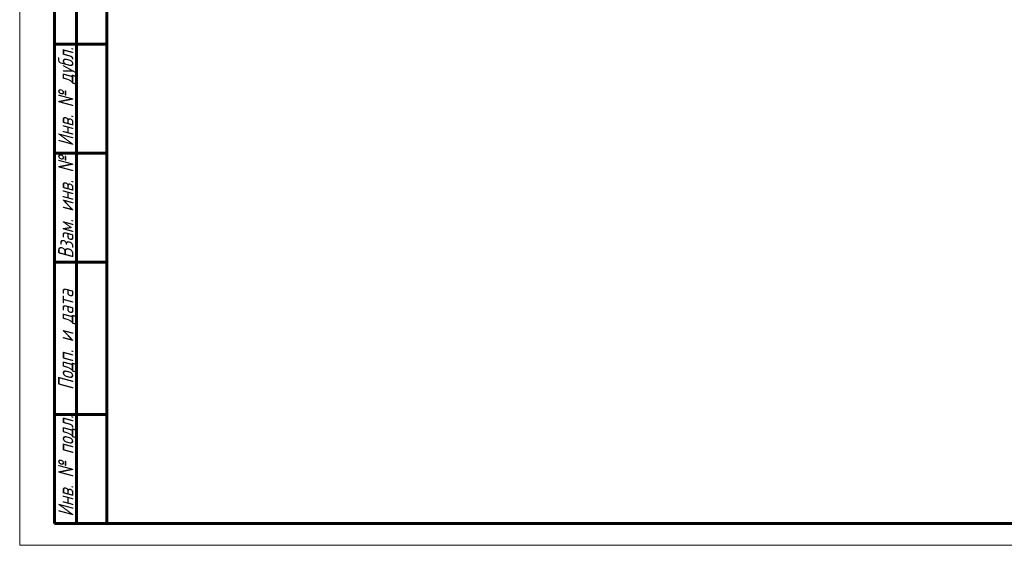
# Model space of a CAD drawing. Header units: millimetres. Extents: x 0 to 420, y 0 to 297.
# Tile 1 of 6: x 0 to 226, y 0 to 121. Entities that reach past the tile are written whole.
import ezdxf

# ---------------------------------------------------------------- set-up
doc = ezdxf.new("R2010")
doc.units = ezdxf.units.MM
doc.linetypes.add('K5LT_BASIC', pattern=[0])
doc.linetypes.add('K5LT_THIN', pattern=[0])
doc.styles.add('KTEXTSTYLE', font='GOST_AU.SHX', dxfattribs={"width": 0.96, "height": 5})

# ---------------------------------------------------------------- blocks, each defined once
blk = doc.blocks.new('U42')
at = {"color": 7, "linetype": 'K5LT_THIN', "lineweight": 18, "true_color": 0xffffff}
for p, q in [((0, 0), (0, 297)), ((420, 0), (0, 0))]:
    blk.add_line(p, q, dxfattribs=at)
at = {"color": 143, "linetype": 'K5LT_BASIC', "lineweight": 60, "true_color": 0x33acca}
for p, q in [((20, 5), (20, 292)), ((8, 5), (8, 150)), ((13, 5), (13, 150)), ((20, 115), (8, 115)), ((20, 90), (8, 90)), ((20, 65), (8, 65)), ((20, 30), (8, 30)), ((20, 5), (8, 5)), ((415, 5), (20, 5))]:
    blk.add_line(p, q, dxfattribs=at)
at = {"color": 7, "char_height": 3.5, "attachment_point": 1, "rotation": 90, "style": 'KTEXTSTYLE'}
for s, insert in [('\\H5.0;\\W1.000;\\Q15;\\Q15;\\W0.965;\\H3.50;Инв. № дубл.', (8.82, 91.57)), ('\\H5.0;\\W1.000;\\Q15;\\Q15;\\W0.965;\\H3.50;Взам. инв. №', (8.82, 65.8)), ('\\H5.0;\\W1.000;\\Q15;\\Q15;\\W0.965;\\H3.50;Подп. и дата', (8.82, 35.66)), ('\\H5.0;\\W1.000;\\Q15;\\Q15;\\W0.965;\\H3.50;Инв. № подл.', (8.82, 6.57))]:
    blk.add_mtext(s, dxfattribs=dict(at, insert=insert))

msp = doc.modelspace()

# ---------------------------------------------------------------- block references
msp.add_blockref('U42', (0, 0))

doc.saveas('drawing.dxf')
